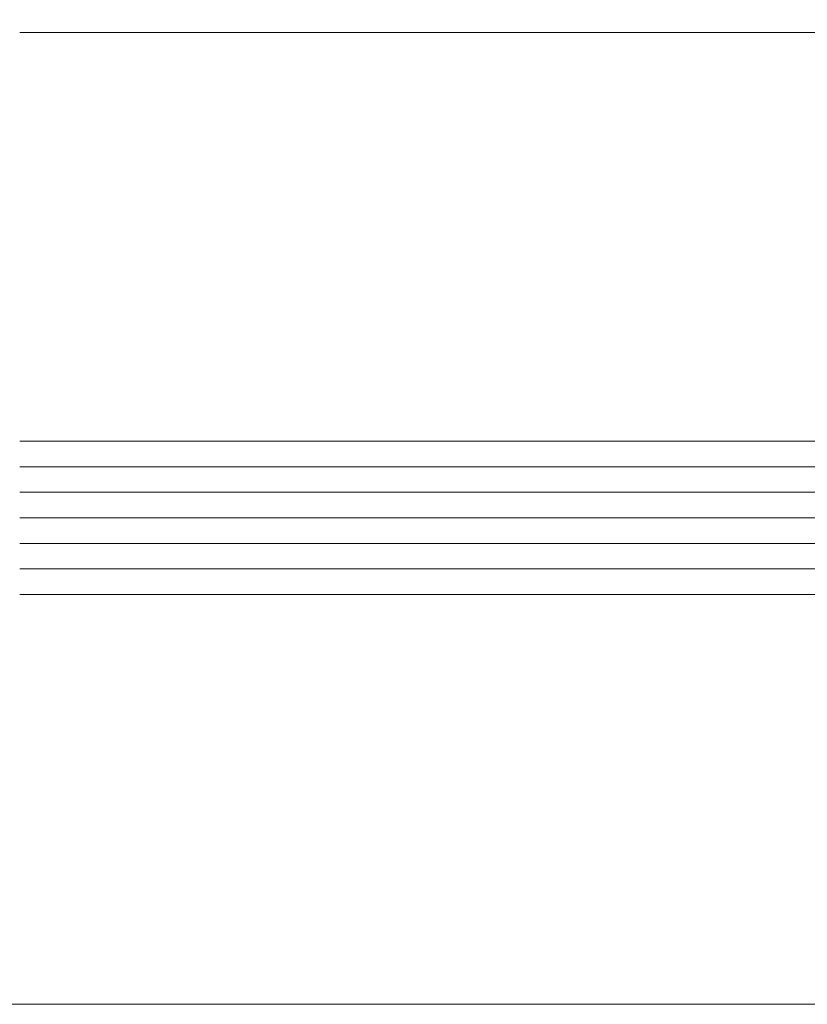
# Model space of a CAD drawing. Extents: x 1911006 to 2186114, y 709265 to 747216.
# Tile 40 of 256: x 1918410 to 1918441, y 735136 to 735175. Entities that reach past the tile are written whole.
import ezdxf

# ---------------------------------------------------------------- set-up
doc = ezdxf.new("R2010")
doc.units = 0
doc.header["$LTSCALE"] = 500
doc.header["$MEASUREMENT"] = 0
doc.linetypes.add('ACAD_ISO02W100', pattern=[15, 12, -3])
for name, color, linetype, lineweight in [('!_A_03_ČIARKOVANÁ', 41, 'ACAD_ISO02W100', 13), ('_MB_kreskowanie_szklo_0.09', 157, 'CONTINUOUS', 9), ('_MB_szklo_0.15', 142, 'CONTINUOUS', 15)]:
    doc.layers.add(name, color=color, linetype=linetype, lineweight=lineweight)

msp = doc.modelspace()

# ---------------------------------------------------------------- linework, layer by layer
at = {"layer": '!_A_03_ČIARKOVANÁ', "color": 7}
msp.add_lwpolyline([(1917346.454, 735136.387), (1933649.454, 735136.387)], dxfattribs=at)
at = {"layer": '_MB_kreskowanie_szklo_0.09', "color": 7}
for points in [[(1918470.454, 735157.427), (1918410.454, 735157.427)], [(1918470.454, 735156.427), (1918410.454, 735156.427)], [(1918470.454, 735155.427), (1918410.454, 735155.427)], [(1918470.454, 735154.427), (1918410.454, 735154.427)], [(1918470.454, 735153.427), (1918410.454, 735153.427)]]:
    msp.add_lwpolyline(points, dxfattribs=at)
at = {"layer": '_MB_szklo_0.15', "color": 7}
for points in [[(1918410.454, 735174.427), (1918470.454, 735174.427), (1918470.454, 735178.427), (1918410.454, 735178.427)], [(1918410.454, 735152.427), (1918470.454, 735152.427), (1918470.454, 735158.427), (1918410.454, 735158.427)]]:
    msp.add_lwpolyline(points, dxfattribs=at)

doc.saveas('drawing.dxf')
